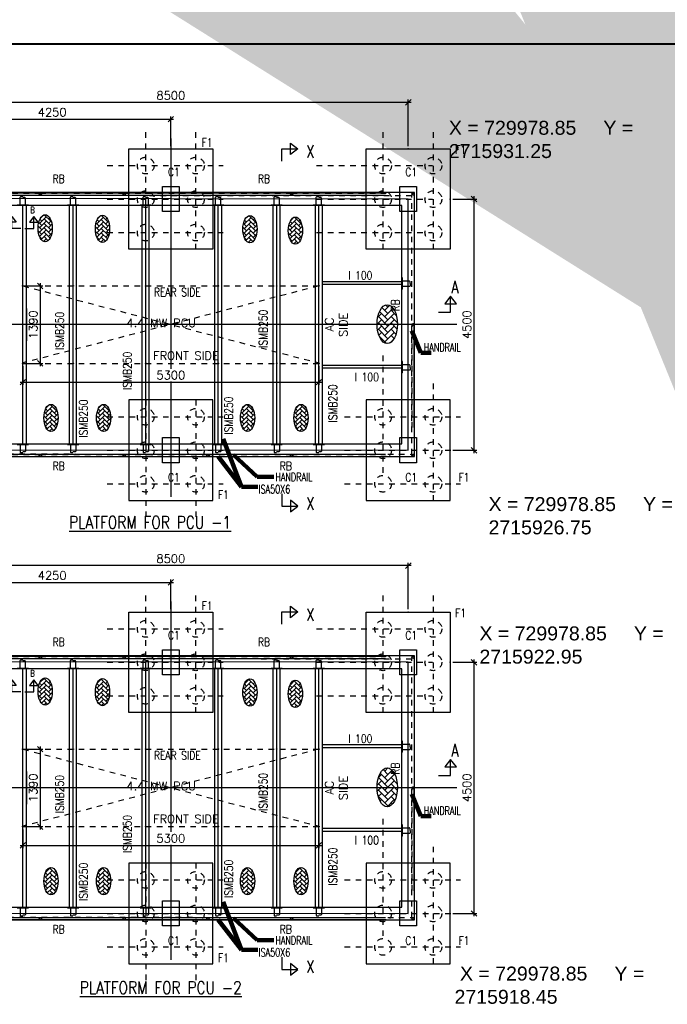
# Model space of a CAD drawing. Header units: inches. Extents: x 727810 to 1461440, y 2714588 to 5435005.
# Tile 207 of 233: x 729972 to 729983, y 2715917 to 2715934. Entities that reach past the tile are written whole.
import ezdxf

# ---------------------------------------------------------------- set-up
doc = ezdxf.new("R2010")
doc.units = ezdxf.units.IN
doc.header["$MEASUREMENT"] = 0
doc.linetypes.add('DIVIDEX2', pattern=[2.5, 1, -0.5, 0, -0.5, 0, -0.5])
doc.linetypes.add('HIDDEN', pattern=[0.375, 0.25, -0.125])
doc.layers.add('AM_5', color=3, linetype='Continuous', lineweight=15)
doc.layers.add('AM_8', color=1, linetype='Continuous', lineweight=15)
for name, color, linetype in [('DETAILS', 7, 'Continuous'), ('Inverter Room', 7, 'Continuous'), ('SCB', 7, 'Continuous')]:
    doc.layers.add(name, color=color, linetype=linetype)
doc.styles.add('RANJAN', font='romans.shx', dxfattribs={"width": 0.75})
doc.styles.add('ROMANS', font='ROMANS.shx', dxfattribs={"height": 10})
doc.styles.get("Standard").update_dxf_attribs({"font": 'arial.ttf'})
doc.dimstyles.new('DIM-', dxfattribs={"dimscale": 0, "dimtxt": 0.15, "dimasz": 0.15, "dimexe": 0, "dimexo": 0, "dimgap": 0.15, "dimtad": 1, "dimdec": 0, "dimlfac": 1000, "dimzin": 0, "dimdsep": 46, "dimtxsty": 'ROMANS', "dimblk": 'OBLIQUE', "dimcen": 0, "dimclrd": 6, "dimclre": 6, "dimclrt": 3, "dimadec": 0, "dimazin": 0, "dimtfac": 1, "dimtdec": 0, "dimtmove": 2, "dimatfit": 3, "dimfxl": 1, "dimtolj": 1, "dimtzin": 0, "dimarcsym": 2})
doc.dimstyles.new('ROMANS$0', dxfattribs={"dimscale": 100, "dimtxt": 100, "dimasz": 1, "dimexe": 0.5, "dimexo": 0.5, "dimgap": 0.5, "dimtad": 1, "dimdec": 0, "dimrnd": 5, "dimdsep": 46, "dimtxsty": 'ROMANS', "dimblk": 'OBLIQUE', "dimcen": 1, "dimdle": 0.5, "dimclrd": 6, "dimclre": 6, "dimclrt": 3, "dimadec": 0, "dimazin": 0, "dimtfac": 1, "dimtdec": 0, "dimtix": 1, "dimtmove": 0, "dimatfit": 3, "dimldrblk": 'OBLIQUE', "dimfxl": 1, "dimtolj": 1, "dimtzin": 0, "dimarcsym": 0})
doc.dimstyles.new('ROMANS$7', dxfattribs={"dimscale": 100, "dimtxt": 2.5, "dimasz": 2, "dimexe": 20, "dimexo": 20, "dimgap": 0.5, "dimtad": 1, "dimdec": 0, "dimrnd": 5, "dimzin": 0, "dimdsep": 46, "dimtxsty": 'ROMANS', "dimcen": 0.09, "dimdle": 20, "dimclrd": 256, "dimclre": 256, "dimclrt": 3, "dimadec": 0, "dimazin": 0, "dimtfac": 20, "dimtdec": 0, "dimtix": 1, "dimtmove": 2, "dimatfit": 3, "dimfxl": 1, "dimtolj": 1, "dimtzin": 0, "dimarcsym": 0})
pattern_1 = [(45, (89087.78671, 50533.36595), (-0.0883883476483, 0.0883883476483), [])]
pattern_2 = [(45, (89987.78671, 50533.36595), (-0.0883883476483, 0.0883883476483), [])]
pattern_3 = [(45, (91287.78671, 50533.36595), (-0.0883883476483, 0.0883883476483), [])]
pattern_4 = [(45, (92587.78671, 50533.36595), (-0.0883883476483, 0.0883883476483), [])]
pattern_5 = [(45, (93632.78671, 50533.36595), (-0.0883883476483, 0.0883883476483), [])]
pattern_6 = [(45, (94387.78671, 50533.36595), (-0.0883883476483, 0.0883883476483), [])]

# ---------------------------------------------------------------- blocks, each defined once
blk = doc.blocks.new('_Oblique')
at = {"color": 0, "linetype": 'ByBlock', "lineweight": -2}
blk.add_line((-0.5, -0.5), (0.5, 0.5), dxfattribs=at)
blk = doc.blocks.new('*D67')
at = {"layer": 'Inverter Room', "color": 6, "lineweight": -2, "ltscale": 0.5, "transparency": 16777216}
for p, q in [((2053662, -2318132), (2053662, -2317300)), ((2062162, -2318132), (2062162, -2317300)), ((2062212, -2317350), (2053612, -2317350))]:
    blk.add_line(p, q, dxfattribs=at)
at = {"layer": 'Inverter Room', "color": 0, "ltscale": 0.5, "transparency": 16777216}
for p in [(2053662, -2317350), (2053662, -2318182), (2062162, -2318182)]:
    blk.add_point(p, dxfattribs=at)
at = {"layer": 'Inverter Room', "color": 6, "lineweight": -2, "ltscale": 0.5, "transparency": 16777216, "xscale": 100, "yscale": 100, "zscale": 100, "rotation": 180}
blk.add_blockref('_Oblique', (2053662, -2317350), dxfattribs=at)
at = {"layer": 'Inverter Room', "color": 6, "lineweight": -2, "ltscale": 0.5, "transparency": 16777216, "xscale": 100, "yscale": 100, "zscale": 100}
blk.add_blockref('_Oblique', (2062162, -2317350), dxfattribs=at)
at = {"layer": 'Inverter Room', "color": 3, "ltscale": 0.5, "transparency": 16777216, "insert": (2057912, -2317225), "char_height": 150, "attachment_point": 5, "style": 'ROMANS'}
blk.add_mtext('\\A1;8500', dxfattribs=at)
blk = doc.blocks.new('*D68')
at = {"layer": 'Inverter Room', "color": 6, "lineweight": -2, "ltscale": 0.5, "transparency": 16777216}
for p, q in [((2062962, -2319082), (2063388, -2319082)), ((2063338, -2319032), (2063338, -2323632)), ((2062962, -2323582), (2063388, -2323582))]:
    blk.add_line(p, q, dxfattribs=at)
at = {"layer": 'Inverter Room', "color": 0, "ltscale": 0.5, "transparency": 16777216}
for p in [(2062912, -2319082), (2062912, -2323582), (2063338, -2323582)]:
    blk.add_point(p, dxfattribs=at)
at = {"layer": 'Inverter Room', "color": 6, "lineweight": -2, "ltscale": 0.5, "transparency": 16777216, "xscale": 100, "yscale": 100, "zscale": 100}
for p, rotation in [((2063338, -2319082), 90), ((2063338, -2323582), 270)]:
    blk.add_blockref('_Oblique', p, dxfattribs=dict(at, rotation=rotation))
at = {"layer": 'Inverter Room', "color": 3, "ltscale": 0.5, "transparency": 16777216, "insert": (2063213, -2321332), "char_height": 150, "attachment_point": 5, "rotation": 90, "style": 'ROMANS'}
blk.add_mtext('\\A1;4500', dxfattribs=at)
blk = doc.blocks.new('*D69')
at = {"layer": 'AM_5', "color": 6, "lineweight": -2, "transparency": 16777216}
for p, q in [((2053612, -2317650), (2057962, -2317650)), ((2053662, -2318132), (2053662, -2317600)), ((2057912, -2318132), (2057912, -2317600))]:
    blk.add_line(p, q, dxfattribs=at)
at = {"layer": 'Inverter Room', "color": 0, "transparency": 16777216}
for p in [(2057912, -2317650), (2053662, -2318182), (2057912, -2318182)]:
    blk.add_point(p, dxfattribs=at)
at = {"layer": 'AM_5', "color": 6, "lineweight": -2, "transparency": 16777216, "xscale": 100, "yscale": 100, "zscale": 100, "rotation": 180}
blk.add_blockref('_Oblique', (2053662, -2317650), dxfattribs=at)
at = {"layer": 'AM_5', "color": 6, "lineweight": -2, "transparency": 16777216, "xscale": 100, "yscale": 100, "zscale": 100}
blk.add_blockref('_Oblique', (2057912, -2317650), dxfattribs=at)
at = {"layer": 'AM_5', "color": 3, "transparency": 16777216, "insert": (2055787, -2317525), "char_height": 150, "attachment_point": 5, "style": 'ROMANS', "bg_fill": 3, "box_fill_scale": 1.25, "bg_fill_color": 256, "bg_fill_true_color": 13158600, "bg_fill_transparency": 0}
blk.add_mtext('\\A1;4250', dxfattribs=at)
blk = doc.blocks.new('*D70')
at = {"layer": 'AM_5', "color": 6, "lineweight": -2, "transparency": 16777216}
for p, q in [((2055312, -2320638), (2055622, -2320638)), ((2055572, -2320588), (2055572, -2322076)), ((2055312, -2322026), (2055622, -2322026))]:
    blk.add_line(p, q, dxfattribs=at)
at = {"layer": 'Inverter Room', "color": 0, "transparency": 16777216}
for p in [(2055262, -2320638), (2055262, -2322026), (2055572, -2322026)]:
    blk.add_point(p, dxfattribs=at)
at = {"layer": 'AM_5', "color": 6, "lineweight": -2, "transparency": 16777216, "xscale": 100, "yscale": 100, "zscale": 100}
for p, rotation in [((2055572, -2320638), 90), ((2055572, -2322026), 270)]:
    blk.add_blockref('_Oblique', p, dxfattribs=dict(at, rotation=rotation))
at = {"layer": 'AM_5', "color": 3, "transparency": 16777216, "insert": (2055447, -2321332), "char_height": 150, "attachment_point": 5, "rotation": 90, "style": 'ROMANS', "bg_fill": 3, "box_fill_scale": 1.25, "bg_fill_color": 256, "bg_fill_true_color": 13158600, "bg_fill_transparency": 0}
blk.add_mtext('\\A1;1390', dxfattribs=at)
blk = doc.blocks.new('*D71')
at = {"layer": 'DETAILS', "color": 6, "lineweight": -2, "ltscale": 0.5, "transparency": 16777216}
for p, q in [((2055262, -2322076), (2055262, -2322412)), ((2060562, -2322076), (2060562, -2322412)), ((2055212, -2322362), (2060612, -2322362))]:
    blk.add_line(p, q, dxfattribs=at)
at = {"layer": 'Inverter Room', "color": 0, "ltscale": 0.5, "transparency": 16777216}
for p in [(2055262, -2322026), (2060562, -2322026), (2060562, -2322362)]:
    blk.add_point(p, dxfattribs=at)
at = {"layer": 'DETAILS', "color": 6, "lineweight": -2, "ltscale": 0.5, "transparency": 16777216, "xscale": 100, "yscale": 100, "zscale": 100, "rotation": 180}
blk.add_blockref('_Oblique', (2055262, -2322362), dxfattribs=at)
at = {"layer": 'DETAILS', "color": 6, "lineweight": -2, "ltscale": 0.5, "transparency": 16777216, "xscale": 100, "yscale": 100, "zscale": 100}
blk.add_blockref('_Oblique', (2060562, -2322362), dxfattribs=at)
at = {"layer": 'DETAILS', "color": 3, "ltscale": 0.5, "transparency": 16777216, "insert": (2057912, -2322237), "char_height": 150, "attachment_point": 5, "style": 'ROMANS', "bg_fill": 3, "box_fill_scale": 1.25, "bg_fill_color": 256, "bg_fill_true_color": 13158600, "bg_fill_transparency": 0}
blk.add_mtext('\\A1;5300', dxfattribs=at)
blk = doc.blocks.new('dshshh')
at = {"layer": 'AM_8', "ltscale": 0.5}
h = blk.add_hatch(dxfattribs=at)
h.set_pattern_fill('AR-HBONE', color=256, scale=14, style=0)
h.set_pattern_definition([(45, (673607.74, -665542.415), (6e-15, 79.1959595), [168, -56]), (135, (673647.337, -665502.817), (6e-15, 79.1959595), [168, -56])])
edge = h.paths.add_edge_path()
edge.add_ellipse((2055661.9, -2319605.1), major_axis=(0, 244), ratio=0.5219783, start_angle=191.45916, end_angle=459.29111)
edge.add_ellipse((2055661.9, -2319605.1), major_axis=(0, 244), ratio=0.5219783, start_angle=99.29111, end_angle=191.45916)
h = blk.add_hatch(dxfattribs=at)
h.set_pattern_fill('AR-HBONE', color=256, scale=14, style=0)
h.set_pattern_definition([(45, (674633.055, -665552.46), (6e-15, 79.1959595), [168, -56]), (135, (674672.653, -665512.864), (6e-15, 79.1959595), [168, -56])])
edge = h.paths.add_edge_path()
edge.add_ellipse((2056687.3, -2319615.1), major_axis=(0, 244), ratio=0.5219783, start_angle=191.45916, end_angle=459.29111)
edge.add_ellipse((2056687.3, -2319615.1), major_axis=(0, 244), ratio=0.5219783, start_angle=99.29111, end_angle=191.45916)
h = blk.add_hatch(dxfattribs=at)
h.set_pattern_fill('AR-HBONE', color=256, scale=14, style=0)
h.set_pattern_definition([(45, (677273.22, -665559.426), (6e-15, 79.1959595), [168, -56]), (135, (677312.816, -665519.83), (6e-15, 79.1959595), [168, -56])])
edge = h.paths.add_edge_path()
edge.add_ellipse((2059327.4, -2319622.1), major_axis=(0, 244), ratio=0.5219783, start_angle=191.45916, end_angle=459.29111)
edge.add_ellipse((2059327.4, -2319622.1), major_axis=(0, 244), ratio=0.5219783, start_angle=99.29111, end_angle=191.45916)
h = blk.add_hatch(dxfattribs=at)
h.set_pattern_fill('AR-HBONE', color=256, scale=14, style=0)
h.set_pattern_definition([(45, (678087.52, -665584.47), (6e-15, 79.1959595), [168, -56]), (135, (678127.12, -665544.87), (6e-15, 79.1959595), [168, -56])])
edge = h.paths.add_edge_path()
edge.add_ellipse((2060141.7, -2319647.1), major_axis=(0, 244), ratio=0.5219783, start_angle=191.45916, end_angle=459.29111)
edge.add_ellipse((2060141.7, -2319647.1), major_axis=(0, 244), ratio=0.5219783, start_angle=99.29111, end_angle=191.45916)
h = blk.add_hatch(dxfattribs=at)
h.set_pattern_fill('ANSI31', color=256, style=0)
h.set_pattern_definition(pattern_1)
edge = h.paths.add_edge_path()
edge.add_arc((2055261.7, -2320640.3), 7.16, 11.12183, 168.87817, ccw=False)
edge.add_arc((2055261.7, -2320637.5), 7.16, 348.87817, 551.12183)
h = blk.add_hatch(dxfattribs=at)
h.set_pattern_fill('ANSI31', color=256, style=0)
h.set_pattern_definition(pattern_2)
edge = h.paths.add_edge_path()
edge.add_arc((2056161.7, -2320640.3), 7.16, 11.12183, 168.87817, ccw=False)
edge.add_arc((2056161.7, -2320637.5), 7.16, 348.87817, 551.12183)
h = blk.add_hatch(dxfattribs=at)
h.set_pattern_fill('ANSI31', color=256, style=0)
h.set_pattern_definition(pattern_3)
edge = h.paths.add_edge_path()
edge.add_arc((2057461.7, -2320640.3), 7.16, 11.12183, 168.87817, ccw=False)
edge.add_arc((2057461.7, -2320637.5), 7.16, 348.87817, 551.12183)
h = blk.add_hatch(dxfattribs=at)
h.set_pattern_fill('ANSI31', color=256, style=0)
h.set_pattern_definition(pattern_4)
edge = h.paths.add_edge_path()
edge.add_arc((2058761.7, -2320640.3), 7.16, 11.12183, 168.87817, ccw=False)
edge.add_arc((2058761.7, -2320637.5), 7.16, 348.87817, 551.12183)
h = blk.add_hatch(dxfattribs=at)
h.set_pattern_fill('ANSI31', color=256, style=0)
h.set_pattern_definition(pattern_5)
edge = h.paths.add_edge_path()
edge.add_arc((2059806.7, -2320640.3), 7.16, 11.12183, 168.87817, ccw=False)
edge.add_arc((2059806.7, -2320637.5), 7.16, 348.87817, 551.12183)
h = blk.add_hatch(dxfattribs=at)
h.set_pattern_fill('ANSI31', color=256, style=0)
h.set_pattern_definition(pattern_6)
edge = h.paths.add_edge_path()
edge.add_arc((2060561.7, -2320640.3), 7.16, 11.12183, 168.87817, ccw=False)
edge.add_arc((2060561.7, -2320637.5), 7.16, 348.87817, 551.12183)
h = blk.add_hatch(dxfattribs=at)
h.set_pattern_fill('ANSI31', color=256, style=0)
h.set_pattern_definition(pattern_1)
edge = h.paths.add_edge_path()
edge.add_arc((2060561.7, -2320640.3), 7.16, 371.12183, 528.87817)
edge.add_arc((2060561.7, -2320637.5), 7.16, -11.12183, 191.12183, ccw=False)
h = blk.add_hatch(dxfattribs=at)
h.set_pattern_fill('AR-HBONE', color=256, scale=20, style=0)
h.set_pattern_definition([(45, (87423.51, 41624.37), (9e-15, 113.137085), [240, -80]), (135, (87480.08, 41680.94), (9e-15, 113.137085), [240, -80])])
edge = h.paths.add_edge_path()
edge.add_ellipse((2061786.7, -2321322.3), major_axis=(0, 348.6), ratio=0.5219783, start_angle=191.45916, end_angle=459.29111)
edge.add_ellipse((2061786.7, -2321322.3), major_axis=(0, 348.6), ratio=0.5219783, start_angle=99.29111, end_angle=191.45916)
h = blk.add_hatch(dxfattribs=at)
h.set_pattern_fill('ANSI31', color=256, style=0)
h.set_pattern_definition(pattern_1)
edge = h.paths.add_edge_path()
edge.add_arc((2055261.7, -2322022.7), 7.16, 191.12183, 348.87817)
edge.add_arc((2055261.7, -2322025.5), 7.16, -191.12183, 11.12183, ccw=False)
h = blk.add_hatch(dxfattribs=at)
h.set_pattern_fill('ANSI31', color=256, style=0)
h.set_pattern_definition(pattern_2)
edge = h.paths.add_edge_path()
edge.add_arc((2056161.7, -2322022.7), 7.16, 191.12183, 348.87817)
edge.add_arc((2056161.7, -2322025.5), 7.16, -191.12183, 11.12183, ccw=False)
h = blk.add_hatch(dxfattribs=at)
h.set_pattern_fill('ANSI31', color=256, style=0)
h.set_pattern_definition(pattern_3)
edge = h.paths.add_edge_path()
edge.add_arc((2057461.7, -2322022.7), 7.16, 191.12183, 348.87817)
edge.add_arc((2057461.7, -2322025.5), 7.16, -191.12183, 11.12183, ccw=False)
h = blk.add_hatch(dxfattribs=at)
h.set_pattern_fill('ANSI31', color=256, style=0)
h.set_pattern_definition(pattern_4)
edge = h.paths.add_edge_path()
edge.add_arc((2058761.7, -2322022.7), 7.16, 191.12183, 348.87817)
edge.add_arc((2058761.7, -2322025.5), 7.16, -191.12183, 11.12183, ccw=False)
h = blk.add_hatch(dxfattribs=at)
h.set_pattern_fill('ANSI31', color=256, style=0)
h.set_pattern_definition(pattern_5)
edge = h.paths.add_edge_path()
edge.add_arc((2059806.7, -2322022.7), 7.16, 191.12183, 348.87817)
edge.add_arc((2059806.7, -2322025.5), 7.16, -191.12183, 11.12183, ccw=False)
h = blk.add_hatch(dxfattribs=at)
h.set_pattern_fill('ANSI31', color=256, style=0)
h.set_pattern_definition(pattern_6)
edge = h.paths.add_edge_path()
edge.add_arc((2060561.7, -2322022.7), 7.16, 191.12183, 348.87817)
edge.add_arc((2060561.7, -2322025.5), 7.16, -191.12183, 11.12183, ccw=False)
h = blk.add_hatch(dxfattribs=at)
h.set_pattern_fill('AR-HBONE', color=256, scale=14, style=0)
h.set_pattern_definition([(45, (673711.17, -668940.72), (6e-15, 79.1959595), [168, -56]), (135, (673750.766, -668901.125), (6e-15, 79.1959595), [168, -56])])
edge = h.paths.add_edge_path()
edge.add_ellipse((2055765.4, -2323003.4), major_axis=(0, 244), ratio=0.5219783, start_angle=191.45916, end_angle=459.29111)
edge.add_ellipse((2055765.4, -2323003.4), major_axis=(0, 244), ratio=0.5219783, start_angle=99.29111, end_angle=191.45916)
h = blk.add_hatch(dxfattribs=at)
h.set_pattern_fill('AR-HBONE', color=256, scale=14, style=0)
h.set_pattern_definition([(45, (674653.87, -668940.72), (6e-15, 79.1959595), [168, -56]), (135, (674693.47, -668901.125), (6e-15, 79.1959595), [168, -56])])
edge = h.paths.add_edge_path()
edge.add_ellipse((2056708.1, -2323003.4), major_axis=(0, 244), ratio=0.5219783, start_angle=191.45916, end_angle=459.29111)
edge.add_ellipse((2056708.1, -2323003.4), major_axis=(0, 244), ratio=0.5219783, start_angle=99.29111, end_angle=191.45916)
h = blk.add_hatch(dxfattribs=at)
h.set_pattern_fill('AR-HBONE', color=256, scale=14, style=0)
h.set_pattern_definition([(45, (677231.1, -668940.72), (6e-15, 79.1959595), [168, -56]), (135, (677270.696, -668901.125), (6e-15, 79.1959595), [168, -56])])
edge = h.paths.add_edge_path()
edge.add_ellipse((2059285.3, -2323003.4), major_axis=(0, 244), ratio=0.5219783, start_angle=191.45916, end_angle=459.29111)
edge.add_ellipse((2059285.3, -2323003.4), major_axis=(0, 244), ratio=0.5219783, start_angle=99.29111, end_angle=191.45916)
h = blk.add_hatch(dxfattribs=at)
h.set_pattern_fill('AR-HBONE', color=256, scale=14, style=0)
h.set_pattern_definition([(45, (678188.45, -668940.72), (6e-15, 79.1959595), [168, -56]), (135, (678228.05, -668901.125), (6e-15, 79.1959595), [168, -56])])
edge = h.paths.add_edge_path()
edge.add_ellipse((2060242.7, -2323003.4), major_axis=(0, 244), ratio=0.5219783, start_angle=191.45916, end_angle=459.29111)
edge.add_ellipse((2060242.7, -2323003.4), major_axis=(0, 244), ratio=0.5219783, start_angle=99.29111, end_angle=191.45916)
at = {"layer": 'DETAILS', "linetype": 'DIVIDEX2', "ltscale": 0.5}
for p, q in [((2057461.7, -2319985.4), (2057461.7, -2317883.4)), ((2058361.7, -2319985.4), (2058361.7, -2317883.4)), ((2061711.7, -2319985.4), (2061711.7, -2317883.4)), ((2062611.7, -2319985.4), (2062611.7, -2317883.4)), ((2056772.3, -2318481.5), (2058848.3, -2318481.5)), ((2060522.3, -2318481.5), (2062598.3, -2318481.5)), ((2056772.3, -2319081.5), (2058848.3, -2319081.5)), ((2060522.3, -2319081.5), (2062598.3, -2319081.5)), ((2056772.3, -2319681.5), (2058848.3, -2319681.5)), ((2060522.3, -2319681.5), (2062598.3, -2319681.5)), ((2061711.7, -2323985.4), (2061711.7, -2321883.4)), ((2062611.7, -2324485.4), (2062611.7, -2322383.4)), ((2057461.7, -2322677.6), (2057461.7, -2324779.6)), ((2058361.7, -2322677.6), (2058361.7, -2324779.6)), ((2056772.3, -2322981.5), (2058848.3, -2322981.5)), ((2061022.3, -2322981.5), (2063098.3, -2322981.5)), ((2056772.3, -2323581.5), (2058848.3, -2323581.5)), ((2061022.3, -2323581.5), (2063098.3, -2323581.5)), ((2056772.3, -2324181.5), (2058848.3, -2324181.5)), ((2061022.3, -2324181.5), (2063098.3, -2324181.5))]:
    blk.add_line(p, q, dxfattribs=at)
at = {"layer": 'DETAILS', "ltscale": 0.5}
for p, q in [((2054075.3, -2318971.1), (2055575.3, -2318971.1)), ((2054075.3, -2319011.1), (2055575.3, -2319011.1)), ((2055575.3, -2318971.1), (2057075.3, -2318971.1)), ((2055575.3, -2319011.1), (2057075.3, -2319011.1)), ((2057075.3, -2318971.1), (2058575.3, -2318971.1)), ((2057075.3, -2319011.1), (2058575.3, -2319011.1)), ((2058575.3, -2318971.1), (2060075.3, -2318971.1)), ((2058575.3, -2319011.1), (2060075.3, -2319011.1)), ((2060075.3, -2318971.1), (2061763.3, -2318971.1)), ((2060075.3, -2319011.1), (2061749.1, -2319011.1)), ((2062046.7, -2320494.4), (2062046.7, -2320694.4)), ((2062268.2, -2323171.9), (2062268.2, -2321331.5)), ((2062046.7, -2321994.4), (2062046.7, -2322194.4)), ((2054075.3, -2323651.9), (2055575.3, -2323651.9)), ((2055575.3, -2323651.9), (2057075.3, -2323651.9)), ((2057075.3, -2323651.9), (2058575.3, -2323651.9)), ((2058575.3, -2323651.9), (2060075.3, -2323651.9)), ((2060075.3, -2323651.9), (2061749.1, -2323651.9)), ((2054075.3, -2323691.9), (2055575.3, -2323691.9)), ((2055575.3, -2323691.9), (2057075.3, -2323691.9)), ((2057075.3, -2323691.9), (2058575.3, -2323691.9)), ((2058575.3, -2323691.9), (2060075.3, -2323691.9)), ((2060075.3, -2323691.9), (2061763.3, -2323691.9))]:
    blk.add_line(p, q, dxfattribs=at)
for centre, radius in [((2055575.3, -2318991.1), 20), ((2057075.3, -2318991.1), 20), ((2060075.3, -2318991.1), 20), ((2062248.2, -2318991.1), 20), ((2062249.1, -2318991.1), 20), ((2055261.7, -2320637.5), 7.16), ((2056161.7, -2320637.5), 7.16), ((2057461.7, -2320637.5), 7.16), ((2058761.7, -2320637.5), 7.16), ((2059806.7, -2320637.5), 7.16), ((2060561.7, -2320637.5), 7.16), ((2060561.7, -2320637.5), 7.16), ((2062248.2, -2321331.5), 20), ((2055261.7, -2322025.5), 7.16), ((2056161.7, -2322025.5), 7.16), ((2057461.7, -2322025.5), 7.16), ((2058761.7, -2322025.5), 7.16), ((2059806.7, -2322025.5), 7.16), ((2060561.7, -2322025.5), 7.16), ((2055575.3, -2323671.9), 20), ((2057075.3, -2323671.9), 20), ((2058575.3, -2323671.9), 20), ((2060075.3, -2323671.9), 20), ((2062249.1, -2323671.9), 20)]:
    blk.add_circle(centre, radius, dxfattribs=at)
for centre, start, end in [((2055261.7, -2320640.3), 11.12183, 168.87817), ((2056161.7, -2320640.3), 11.12183, 168.87817), ((2057461.7, -2320640.3), 11.12183, 168.87817), ((2058761.7, -2320640.3), 11.12183, 168.87817), ((2059806.7, -2320640.3), 11.12183, 168.87817), ((2060561.7, -2320640.3), 11.12183, 168.87817), ((2060561.7, -2320640.3), 11.12183, 168.87817), ((2055261.7, -2322022.7), 191.12183, 348.87817), ((2056161.7, -2322022.7), 191.12183, 348.87817), ((2057461.7, -2322022.7), 191.12183, 348.87817), ((2058761.7, -2322022.7), 191.12183, 348.87817), ((2059806.7, -2322022.7), 191.12183, 348.87817), ((2060561.7, -2322022.7), 191.12183, 348.87817)]:
    blk.add_arc(centre, 7.16, start, end, dxfattribs=at)
for centre, major_axis in [((2055661.9, -2319605.1), (0, 244)), ((2056687.3, -2319615.1), (0, 244)), ((2059327.4, -2319622.1), (0, 244)), ((2060141.7, -2319647.1), (0, 244)), ((2061786.7, -2321322.3), (0, 348.6)), ((2055765.4, -2323003.4), (0, 244)), ((2056708.1, -2323003.4), (0, 244)), ((2059285.3, -2323003.4), (0, 244)), ((2060242.7, -2323003.4), (0, 244))]:
    blk.add_ellipse(centre, major_axis=major_axis, ratio=0.5219783, dxfattribs=at)
at = {"layer": 'Inverter Room', "color": 8, "linetype": 'HIDDEN', "ltscale": 2}
for p, q in [((2054073.6, -2318973.2), (2055576.9, -2318973.2)), ((2054075.3, -2319009.1), (2055575.3, -2319009.1)), ((2055573.6, -2318973.2), (2057076.9, -2318973.2)), ((2055575.3, -2319009.1), (2057075.3, -2319009.1)), ((2057073.6, -2318973.2), (2058576.9, -2318973.2)), ((2057075.3, -2319009.1), (2058575.3, -2319009.1)), ((2058573.6, -2318973.2), (2060076.9, -2318973.2)), ((2058575.3, -2319009.1), (2060075.3, -2319009.1)), ((2060073.6, -2318973.2), (2061765.5, -2318973.2)), ((2060075.3, -2319009.1), (2061757.8, -2319009.1)), ((2060554.7, -2320638.9), (2055259.9, -2322018.6)), ((2055261.7, -2320637.5), (2060561.7, -2320637.5)), ((2055268.8, -2320638.9), (2060563.5, -2322018.6)), ((2062230.2, -2323171.9), (2062230.2, -2321340.2)), ((2062266.1, -2323173.6), (2062266.1, -2321340.4)), ((2055261.7, -2322025.5), (2060561.7, -2322025.5)), ((2054075.3, -2323653.9), (2055575.3, -2323653.9)), ((2055575.3, -2323653.9), (2057075.3, -2323653.9)), ((2057075.3, -2323653.9), (2058575.3, -2323653.9)), ((2058575.3, -2323653.9), (2060075.3, -2323653.9)), ((2060075.3, -2323653.9), (2061757.8, -2323653.9)), ((2054073.6, -2323689.8), (2055576.9, -2323689.8)), ((2055573.6, -2323689.8), (2057076.9, -2323689.8)), ((2057073.6, -2323689.8), (2058576.9, -2323689.8)), ((2058573.6, -2323689.8), (2060076.9, -2323689.8)), ((2060073.6, -2323689.8), (2061765.5, -2323689.8))]:
    blk.add_line(p, q, dxfattribs=at)
at = {"layer": 'Inverter Room', "color": 2}
for p, q in [((2055214, -2319181.5), (2055214, -2319049.5)), ((2055225.3, -2319038.2), (2055259.1, -2319038.2)), ((2055298.2, -2319053.3), (2055259.6, -2319053.3)), ((2055309.5, -2319181.5), (2055309.5, -2319064.5)), ((2056114, -2319181.5), (2056114, -2319049.5)), ((2056125.3, -2319038.2), (2056159.1, -2319038.2)), ((2056198.2, -2319053.3), (2056159.6, -2319053.3)), ((2056209.5, -2319181.5), (2056209.5, -2319064.5)), ((2057414, -2319181.5), (2057414, -2319049.5)), ((2057425.3, -2319038.2), (2057459.1, -2319038.2)), ((2057498.2, -2319053.3), (2057459.6, -2319053.3)), ((2057509.5, -2319181.5), (2057509.5, -2319064.5)), ((2058714, -2319181.5), (2058714, -2319049.5)), ((2058725.3, -2319038.2), (2058759.1, -2319038.2)), ((2058798.2, -2319053.3), (2058759.6, -2319053.3)), ((2058809.5, -2319181.5), (2058809.5, -2319064.5)), ((2059759, -2319181.5), (2059759, -2319049.5)), ((2059770.3, -2319038.2), (2059804.1, -2319038.2)), ((2059843.2, -2319053.3), (2059804.6, -2319053.3)), ((2059854.5, -2319181.5), (2059854.5, -2319064.5)), ((2060514, -2319181.5), (2060514, -2319049.5)), ((2060525.3, -2319038.2), (2060559.1, -2319038.2)), ((2060598.2, -2319053.3), (2060559.6, -2319053.3)), ((2060609.5, -2319181.5), (2060609.5, -2319064.5)), ((2055217, -2319184.5), (2055306.5, -2319184.5)), ((2056117, -2319184.5), (2056206.5, -2319184.5)), ((2057417, -2319184.5), (2057506.5, -2319184.5)), ((2058717, -2319184.5), (2058806.5, -2319184.5)), ((2059762, -2319184.5), (2059851.5, -2319184.5)), ((2060517, -2319184.5), (2060606.5, -2319184.5)), ((2062058.7, -2320639.1), (2062058.7, -2320549.7)), ((2062061.7, -2320546.7), (2062178.7, -2320546.7)), ((2062061.7, -2320642.1), (2062193.8, -2320642.1)), ((2062190, -2320557.9), (2062190, -2320596.5)), ((2062205, -2320630.9), (2062205, -2320597)), ((2062058.7, -2322139.1), (2062058.7, -2322049.7)), ((2062061.7, -2322046.7), (2062178.7, -2322046.7)), ((2062190, -2322057.9), (2062190, -2322096.5)), ((2062061.7, -2322142.1), (2062193.8, -2322142.1)), ((2062205, -2322130.9), (2062205, -2322097)), ((2055214, -2323481.5), (2055214, -2323613.5)), ((2055217, -2323478.5), (2055306.5, -2323478.5)), ((2055309.5, -2323481.5), (2055309.5, -2323598.5)), ((2056114, -2323481.5), (2056114, -2323613.5)), ((2056117, -2323478.5), (2056206.5, -2323478.5)), ((2056209.5, -2323481.5), (2056209.5, -2323598.5)), ((2057414, -2323481.5), (2057414, -2323613.5)), ((2057417, -2323478.5), (2057506.5, -2323478.5)), ((2057509.5, -2323481.5), (2057509.5, -2323598.5)), ((2058714, -2323481.5), (2058714, -2323613.5)), ((2058717, -2323478.5), (2058806.5, -2323478.5)), ((2058809.5, -2323481.5), (2058809.5, -2323598.5)), ((2059759, -2323481.5), (2059759, -2323613.5)), ((2059762, -2323478.5), (2059851.5, -2323478.5)), ((2059854.5, -2323481.5), (2059854.5, -2323598.5)), ((2060514, -2323481.5), (2060514, -2323613.5)), ((2060517, -2323478.5), (2060606.5, -2323478.5)), ((2060609.5, -2323481.5), (2060609.5, -2323598.5)), ((2055225.3, -2323624.8), (2055259.1, -2323624.8)), ((2055298.2, -2323609.8), (2055259.6, -2323609.8)), ((2056125.3, -2323624.8), (2056159.1, -2323624.8)), ((2056198.2, -2323609.8), (2056159.6, -2323609.8)), ((2057425.3, -2323624.8), (2057459.1, -2323624.8)), ((2057498.2, -2323609.8), (2057459.6, -2323609.8)), ((2058725.3, -2323624.8), (2058759.1, -2323624.8)), ((2058798.2, -2323609.8), (2058759.6, -2323609.8)), ((2059770.3, -2323624.8), (2059804.1, -2323624.8)), ((2059843.2, -2323609.8), (2059804.6, -2323609.8)), ((2060525.3, -2323624.8), (2060559.1, -2323624.8)), ((2060598.2, -2323609.8), (2060559.6, -2323609.8))]:
    blk.add_line(p, q, dxfattribs=at)
at = {"layer": 'Inverter Room', "ltscale": 2}
for p, q in [((2055261.7, -2323466.5), (2055261.7, -2319196.5)), ((2056161.7, -2323466.5), (2056161.7, -2319196.5)), ((2058761.7, -2323081.5), (2058761.7, -2319196.5)), ((2059806.7, -2323466.5), (2059806.7, -2319196.5)), ((2060561.7, -2323466.5), (2060561.7, -2319196.5)), ((2057461.7, -2323131.5), (2057461.7, -2319531.5))]:
    blk.add_line(p, q, dxfattribs=at)
at = {"layer": 'Inverter Room', "color": 4, "ltscale": 0.5}
for p, q in [((2055361.7, -2319184.5), (2055361.7, -2319196.5)), ((2056061.7, -2319184.5), (2056061.7, -2319196.5)), ((2056261.7, -2319184.5), (2056261.7, -2319196.5)), ((2057361.7, -2319184.5), (2057361.7, -2319196.5)), ((2057561.7, -2319184.5), (2057561.7, -2319196.5)), ((2058661.7, -2319184.5), (2058661.7, -2319196.5)), ((2058861.7, -2319184.5), (2058861.7, -2319196.5)), ((2059706.7, -2319184.5), (2059706.7, -2319196.5)), ((2059906.7, -2319184.5), (2059906.7, -2319196.5)), ((2060461.7, -2319184.5), (2060461.7, -2319196.5)), ((2060661.7, -2319184.5), (2060661.7, -2319196.5)), ((2062058.7, -2320494.4), (2062046.7, -2320494.4)), ((2060632.2, -2320556.5), (2062046.2, -2320556.5)), ((2060632.2, -2320606.5), (2062046.2, -2320606.5)), ((2062058.7, -2320694.4), (2062046.7, -2320694.4)), ((2062058.7, -2321994.4), (2062046.7, -2321994.4)), ((2062058.7, -2322194.4), (2062046.7, -2322194.4)), ((2055361.7, -2323478.5), (2055361.7, -2323466.5)), ((2056061.7, -2323478.5), (2056061.7, -2323466.5)), ((2056261.7, -2323478.5), (2056261.7, -2323466.5)), ((2057361.7, -2323478.5), (2057361.7, -2323466.5)), ((2057561.7, -2323478.5), (2057561.7, -2323466.5)), ((2058661.7, -2323478.5), (2058661.7, -2323466.5)), ((2058861.7, -2323478.5), (2058861.7, -2323466.5)), ((2059706.7, -2323478.5), (2059706.7, -2323466.5)), ((2059906.7, -2323478.5), (2059906.7, -2323466.5)), ((2060461.7, -2323478.5), (2060461.7, -2323466.5)), ((2060661.7, -2323478.5), (2060661.7, -2323466.5))]:
    blk.add_line(p, q, dxfattribs=at)
for points in [[(2058661.7, -2319981.5), (2057161.7, -2319981.5), (2057161.7, -2318181.5), (2058661.7, -2318181.5)], [(2062911.7, -2319981.5), (2061411.7, -2319981.5), (2061411.7, -2318181.5), (2062911.7, -2318181.5)], [(2053546.7, -2323696.5), (2062276.7, -2323696.5), (2062276.7, -2318966.5), (2053546.7, -2318966.5)], [(2053776.7, -2323466.5), (2062046.7, -2323466.5), (2062046.7, -2319196.5), (2053776.7, -2319196.5)], [(2058661.7, -2322681.5), (2057161.7, -2322681.5), (2057161.7, -2324481.5), (2058661.7, -2324481.5)], [(2062911.7, -2322681.5), (2061411.7, -2322681.5), (2061411.7, -2324481.5), (2062911.7, -2324481.5)]]:
    blk.add_lwpolyline(points, close=True, dxfattribs=at)
at = {"layer": 'Inverter Room', "color": 4, "linetype": 'Continuous'}
for points in [[(2059901.4, -2318399.9), (2059901.4, -2318179.8), (2060186.8, -2318179.8), (2060053, -2318285.4), (2060053, -2318077.6), (2060186.8, -2318179.8)], [(2055228.5, -2319609.7), (2055063.4, -2319609.7), (2055063.4, -2319395.7), (2055142.6, -2319496), (2054986.8, -2319496), (2055063.4, -2319395.7)], [(2055295, -2319609.7), (2055460, -2319609.7), (2055460, -2319395.7), (2055380.9, -2319496), (2055536.7, -2319496), (2055460, -2319395.7)], [(2062701.9, -2321107.4), (2062921.9, -2321107.4), (2062921.9, -2320822.1), (2062816.3, -2320955.9), (2063024.1, -2320955.9), (2062921.9, -2320822.1)], [(2059901.4, -2324364.5), (2059901.4, -2324584.5), (2060186.8, -2324584.5), (2060053, -2324478.9), (2060053, -2324686.7), (2060186.8, -2324584.5)]]:
    blk.add_lwpolyline(points, dxfattribs=at)
at = {"layer": 'Inverter Room', "ltscale": 3}
for points in [[(2058061.7, -2319306.5), (2057761.7, -2319306.5), (2057761.7, -2318856.5), (2058061.7, -2318856.5)], [(2062311.7, -2319306.5), (2062011.7, -2319306.5), (2062011.7, -2318856.5), (2062311.7, -2318856.5)], [(2058061.7, -2323806.5), (2057761.7, -2323806.5), (2057761.7, -2323356.5), (2058061.7, -2323356.5)], [(2062311.7, -2323806.5), (2062011.7, -2323806.5), (2062011.7, -2323356.5), (2062311.7, -2323356.5)]]:
    blk.add_lwpolyline(points, close=True, dxfattribs=at)
at = {"layer": 'Inverter Room', "color": 8, "linetype": 'HIDDEN', "ltscale": 2}
blk.add_lwpolyline([(2053596.7, -2323646.5), (2062226.7, -2323655.2), (2062226.7, -2319025.2), (2053596.7, -2319016.5)], close=True, dxfattribs=at)
at = {"layer": 'Inverter Room', "ltscale": 2}
blk.add_lwpolyline([(2053661.8, -2323573.8), (2062161.7, -2323581.5), (2062161.7, -2319081.5), (2053661.8, -2319073.8)], close=True, dxfattribs=at)
at = {"layer": 'Inverter Room', "color": 4, "ltscale": 0.5}
for points in [[(2055161.7, -2319184.5), (2055361.7, -2319184.5)], [(2056061.7, -2319184.5), (2056261.7, -2319184.5)], [(2057361.7, -2319184.5), (2057561.7, -2319184.5)], [(2058661.7, -2319184.5), (2058861.7, -2319184.5)], [(2059706.7, -2319184.5), (2059906.7, -2319184.5)], [(2060461.7, -2319184.5), (2060661.7, -2319184.5)], [(2062058.7, -2320694.4), (2062058.7, -2320494.4)], [(2062058.7, -2322194.4), (2062058.7, -2321994.4)], [(2055161.7, -2323478.5), (2055361.7, -2323478.5)], [(2056061.7, -2323478.5), (2056261.7, -2323478.5)], [(2057361.7, -2323478.5), (2057561.7, -2323478.5)], [(2058661.7, -2323478.5), (2058861.7, -2323478.5)], [(2059706.7, -2323478.5), (2059906.7, -2323478.5)], [(2060461.7, -2323478.5), (2060661.7, -2323478.5)]]:
    blk.add_lwpolyline(points, dxfattribs=at)
at = {"layer": 'Inverter Room', "color": 8, "linetype": 'HIDDEN', "ltscale": 2}
for centre, radius in [((2057461.7, -2318481.5), 150), ((2058361.7, -2318481.5), 150), ((2061711.7, -2318481.5), 150), ((2062611.7, -2318481.5), 150), ((2055575.3, -2318991.1), 18), ((2057075.3, -2318991.1), 18), ((2057461.7, -2319081.5), 150), ((2058361.7, -2319081.5), 150), ((2060075.3, -2318991.1), 18), ((2061711.7, -2319081.5), 150), ((2062248.2, -2318991.1), 18), ((2062249.1, -2318991.1), 18), ((2062611.7, -2319081.5), 150), ((2057461.7, -2319681.5), 150), ((2058361.7, -2319681.5), 150), ((2061711.7, -2319681.5), 150), ((2062611.7, -2319681.5), 150), ((2062248.2, -2321331.5), 18), ((2057461.7, -2322981.5), 150), ((2058361.7, -2322981.5), 150), ((2061711.7, -2322981.5), 150), ((2062611.7, -2322981.5), 150), ((2057461.7, -2323581.5), 150), ((2058361.7, -2323581.5), 150), ((2061711.7, -2323581.5), 150), ((2062611.7, -2323581.5), 150), ((2055575.3, -2323671.9), 18), ((2057075.3, -2323671.9), 18), ((2058575.3, -2323671.9), 18), ((2060075.3, -2323671.9), 18), ((2062249.1, -2323671.9), 18), ((2057461.7, -2324181.5), 150), ((2058361.7, -2324181.5), 150), ((2061711.7, -2324181.5), 150), ((2062611.7, -2324181.5), 150)]:
    blk.add_circle(centre, radius, dxfattribs=at)
at = {"layer": 'Inverter Room', "color": 2}
for centre, radius, start, end in [((2055225.3, -2319049.5), 11.2, 90, 180), ((2055298.2, -2319064.5), 11.2, 0, 90), ((2056125.3, -2319049.5), 11.2, 90, 180), ((2056198.2, -2319064.5), 11.2, 0, 90), ((2057425.3, -2319049.5), 11.2, 90, 180), ((2057498.2, -2319064.5), 11.2, 0, 90), ((2058725.3, -2319049.5), 11.2, 90, 180), ((2058798.2, -2319064.5), 11.2, 0, 90), ((2059770.3, -2319049.5), 11.2, 90, 180), ((2059843.2, -2319064.5), 11.2, 0, 90), ((2060525.3, -2319049.5), 11.2, 90, 180), ((2060598.2, -2319064.5), 11.2, 0, 90), ((2055217, -2319181.5), 3, 180, 270), ((2055306.5, -2319181.5), 3, 270, 0), ((2056117, -2319181.5), 3, 180, 270), ((2056206.5, -2319181.5), 3, 270, 0), ((2057417, -2319181.5), 3, 180, 270), ((2057506.5, -2319181.5), 3, 270, 0), ((2058717, -2319181.5), 3, 180, 270), ((2058806.5, -2319181.5), 3, 270, 0), ((2059762, -2319181.5), 3, 180, 270), ((2059851.5, -2319181.5), 3, 270, 0), ((2060517, -2319181.5), 3, 180, 270), ((2060606.5, -2319181.5), 3, 270, 0), ((2062061.7, -2320549.7), 3, 90, 180), ((2062061.7, -2320639.1), 3, 180, 270), ((2062178.7, -2320557.9), 11.2, 0, 90), ((2062193.8, -2320630.9), 11.2, 270, 0), ((2062061.7, -2322049.7), 3, 90, 180), ((2062178.7, -2322057.9), 11.2, 0, 90), ((2062061.7, -2322139.1), 3, 180, 270), ((2062193.8, -2322130.9), 11.2, 270, 0), ((2055217, -2323481.5), 3, 90, 180), ((2055306.5, -2323481.5), 3, 0, 90), ((2056117, -2323481.5), 3, 90, 180), ((2056206.5, -2323481.5), 3, 0, 90), ((2057417, -2323481.5), 3, 90, 180), ((2057506.5, -2323481.5), 3, 0, 90), ((2058717, -2323481.5), 3, 90, 180), ((2058806.5, -2323481.5), 3, 0, 90), ((2059762, -2323481.5), 3, 90, 180), ((2059851.5, -2323481.5), 3, 0, 90), ((2060517, -2323481.5), 3, 90, 180), ((2060606.5, -2323481.5), 3, 0, 90), ((2055225.3, -2323613.5), 11.2, 180, 270), ((2055298.2, -2323598.5), 11.2, 270, 0), ((2056125.3, -2323613.5), 11.2, 180, 270), ((2056198.2, -2323598.5), 11.2, 270, 0), ((2057425.3, -2323613.5), 11.2, 180, 270), ((2057498.2, -2323598.5), 11.2, 270, 0), ((2058725.3, -2323613.5), 11.2, 180, 270), ((2058798.2, -2323598.5), 11.2, 270, 0), ((2059770.3, -2323613.5), 11.2, 180, 270), ((2059843.2, -2323598.5), 11.2, 270, 0), ((2060525.3, -2323613.5), 11.2, 180, 270), ((2060598.2, -2323598.5), 11.2, 270, 0)]:
    blk.add_arc(centre, radius, start, end, dxfattribs=at)
at = {"layer": 'DETAILS', "color": 3, "style": 'ROMANS', "width": 0.8}
for s, p in [('RB', (2055793.6, -2318794.3)), ('RB', (2059471.2, -2318794.3)), ('I 100', (2061088.2, -2320524)), ('I 100', (2061204.7, -2322343.6)), ('RB', (2055793.6, -2323939.2)), ('RB', (2059862.7, -2323939.2))]:
    blk.add_text(s, height=150, dxfattribs=at).set_placement(p)
for s, p in [('RB', (2062006.4, -2321093.7)), ('ISMB250', (2055994.8, -2321785.7)), ('ISMB250', (2059640, -2321747.1)), ('ISMB250', (2060887.5, -2323084.9)), ('ISMB250', (2056421.3, -2323356.9)), ('ISMB250', (2059021.9, -2323303.3))]:
    blk.add_text(s, height=150, rotation=90, dxfattribs=at).set_placement(p)
at = {"layer": 'Inverter Room', "color": 3, "linetype": 'Continuous', "style": 'ROMANS', "width": 0.8}
for s, p in [('F1', (2058463.4, -2318142.5)), ('F1', (2063002.9, -2318271.9)), ('C1', (2057859.2, -2318671.2)), ('C1', (2062109.2, -2318671.2)), ('REAR SIDE', (2057607.9, -2320824.8)), ('C1', (2057859.2, -2324141.8)), ('C1', (2062109.2, -2324141.8)), ('F1', (2063062.7, -2324141.8)), ('F1', (2058755.5, -2324451.6))]:
    blk.add_text(s, height=150, dxfattribs=at).set_placement(p)
at = {"layer": 'Inverter Room', "color": 2, "linetype": 'Continuous', "ltscale": 0.6, "style": 'RANJAN', "width": 0.75}
for s, height, p in [('X', 225, (2060334.9, -2318340.8)), ('B', 112.5, (2055398.9, -2319335)), ('A', 225, (2062934.3, -2320770.1)), ('X', 225, (2060334.9, -2324648.5))]:
    blk.add_text(s, height=height, dxfattribs=at).set_placement(p)
at = {"layer": 'Inverter Room', "color": 3, "style": 'ROMANS', "width": 0.7}
for s, p in [('HANDRAIL', (2062440.9, -2321814.2)), ('HANDRAIL', (2059782.7, -2324137.3)), ('ISA50X6', (2059483.2, -2324354.2))]:
    blk.add_text(s, height=150, dxfattribs=at).set_placement(p)
at = {"layer": 'Inverter Room', "color": 3, "linetype": 'Continuous', "insert": (2060673.7, -2321627.4), "char_height": 150, "attachment_point": 1, "rotation": 90, "style": 'ROMANS'}
blk.add_mtext_dynamic_manual_height_columns('\\pi173.70351;AC  \\P\\pi73.70351;SIDE', width=597.407, gutter_width=1, heights=[0], dxfattribs=at)
at = {"layer": 'Inverter Room', "color": 3, "linetype": 'Continuous', "insert": (2057116.2, -2321224.5), "char_height": 150, "width": 3262.433, "attachment_point": 1, "style": 'ROMANS'}
blk.add_mtext('4.4 MW PCU', dxfattribs=at)
at = {"layer": 'Inverter Room', "color": 3, "linetype": 'Continuous', "insert": (2057595.3, -2321812.4), "char_height": 150, "attachment_point": 1, "style": 'ROMANS'}
blk.add_mtext('FRONT SIDE', dxfattribs=at)
at = {"layer": 'Inverter Room', "ltscale": 0.5}
dim = blk.add_linear_dim(base=(2053661.7, -2317350.2), p1=(2062161.7, -2318181.5), p2=(2053661.7, -2318181.5), dimstyle='ROMANS$0', override={"dimtxt": 150, "dimfxl": 0.75, "dimarcsym": 1}, dxfattribs=at)
dim.commit()
dim.dimension.update_dxf_attribs({"geometry": '*D67', "text_midpoint": (2057911.7, -2317225.2)})
dim = blk.add_linear_dim(base=(2063337.6, -2323581.5), p1=(2062911.7, -2319081.5), p2=(2062911.7, -2323581.5), angle=90, dimstyle='ROMANS$0', override={"dimtxt": 150, "dimfxl": 0.75, "dimarcsym": 1}, dxfattribs=at)
dim.commit()
dim.dimension.update_dxf_attribs({"geometry": '*D68', "text_midpoint": (2063212.6, -2321331.5)})
at = {"layer": 'Inverter Room'}
for points in [[(2062226.6, -2321444.1), (2062386.7, -2321839.4), (2062572.9, -2321839.4)], [(2058850.5, -2323376.3), (2059174.2, -2324234.6)], [(2059030.8, -2323665.4), (2059458, -2324060.6), (2059756, -2324060.6)], [(2058756.2, -2323694.1), (2059174.2, -2324234.6), (2059472.1, -2324234.6)]]:
    blk.add_leader(points, dimstyle='DIM-', override={"dimscale": 50, "dimtxt": 2.5, "dimasz": 2.3, "dimexe": 1, "dimexo": 1, "dimgap": 0.5, "dimtad": 0, "dimdle": 1, "dimlwd": 65535, "dimlwe": 65535}, dxfattribs=at)
at = {"layer": 'AM_5'}
dim = blk.add_linear_dim(base=(2057911.7, -2317649.7), p1=(2053661.7, -2318181.5), p2=(2057911.7, -2318181.5), dimstyle='ROMANS$0', override={"dimtxt": 150, "dimtfill": 1, "dimarcsym": 1}, dxfattribs=at)
dim.commit()
dim.dimension.update_dxf_attribs({"geometry": '*D69', "text_midpoint": (2055786.7, -2317524.7)})
dim = blk.add_linear_dim(base=(2055571.6, -2322025.5), p1=(2055261.7, -2320637.5), p2=(2055261.7, -2322025.5), angle=90, dimstyle='ROMANS$0', override={"dimtxt": 150, "dimtfill": 1, "dimarcsym": 1}, dxfattribs=at)
dim.commit()
dim.dimension.update_dxf_attribs({"geometry": '*D70', "text_midpoint": (2055446.6, -2321331.5)})
at = {"layer": 'Inverter Room', "ltscale": 2}
for p, q in [((2057911.7, -2317994.4), (2057911.7, -2324414.1)), ((2063030.8, -2321331.5), (2052980.6, -2321331.5))]:
    blk.add_line(p, q, dxfattribs=at)
at = {"layer": 'DETAILS', "ltscale": 0.5}
dim = blk.add_linear_dim(base=(2060561.7, -2322361.8), p1=(2055261.7, -2322025.5), p2=(2060561.7, -2322025.5), dimstyle='ROMANS$0', override={"dimtxt": 150, "dimtfill": 1, "dimarcsym": 1}, dxfattribs=at)
dim.commit()
dim.dimension.update_dxf_attribs({"geometry": '*D71', "text_midpoint": (2057911.7, -2322236.8)})
at = {"layer": 'Inverter Room', "color": 4, "ltscale": 0.5}
for p, q in [((2055324.2, -2323466.5), (2055324.2, -2319196.5)), ((2056099.2, -2323466.5), (2056099.2, -2319196.5)), ((2056224.2, -2323466.5), (2056224.2, -2319196.5)), ((2057399.2, -2323466.5), (2057399.2, -2319196.5)), ((2057524.2, -2323466.5), (2057524.2, -2319196.5)), ((2058699.2, -2323466.5), (2058699.2, -2319196.5)), ((2058824.2, -2323466.5), (2058824.2, -2319196.5)), ((2059744.2, -2323466.5), (2059744.2, -2319196.5)), ((2059869.2, -2323466.5), (2059869.2, -2319196.5)), ((2060499.2, -2323466.5), (2060499.2, -2319196.5)), ((2060624.2, -2323466.5), (2060624.2, -2319196.5)), ((2060632.2, -2322056.5), (2062046.2, -2322056.5)), ((2060632.2, -2322106.5), (2062046.2, -2322106.5))]:
    blk.add_line(p, q, dxfattribs=at)
at = {"layer": 'Inverter Room', "ltscale": 2}
for p, q in [((2056161.7, -2323466.5), (2056161.7, -2319196.5)), ((2057461.7, -2323466.5), (2057461.7, -2319196.5)), ((2058761.7, -2323466.5), (2058761.7, -2319196.5)), ((2058761.7, -2323466.5), (2058761.7, -2319196.5)), ((2059806.7, -2323466.5), (2059806.7, -2319196.5)), ((2060561.7, -2323466.5), (2060561.7, -2319196.5))]:
    blk.add_line(p, q, dxfattribs=at)
at = {"layer": 'DETAILS', "color": 3, "style": 'ROMANS', "width": 0.8}
blk.add_text('ISMB250', height=150, rotation=90, dxfattribs=at).set_placement((2057207.3, -2322500.7))

msp = doc.modelspace()

# ---------------------------------------------------------------- block references
at = {"layer": 'DETAILS', "xscale": 0.000999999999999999, "yscale": 0.000999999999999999, "zscale": 0.000999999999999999}
msp.add_blockref('dshshh', (727916.68886, 2718250.3289, -0.148), dxfattribs=at)

# ---------------------------------------------------------------- texts
at = {"layer": 'SCB', "color": 3, "lineweight": 40, "insert": (729980.28936, 2715925.90664), "char_height": 0.25, "width": 3.5630099, "attachment_point": 1}
msp.add_mtext('X = 729978.85     Y = 2715926.75 ', dxfattribs=at)
msp.add_mtext('X = 729978.85     Y = 2715926.75 ', dxfattribs=at)

# ---------------------------------------------------------------- next in the draw order: block references
at = {"layer": 'DETAILS', "xscale": 0.000999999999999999, "yscale": 0.000999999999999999, "zscale": 0.000999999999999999}
msp.add_blockref('dshshh', (727916.68886, 2718242.0289, -0.148), dxfattribs=at)

# ---------------------------------------------------------------- next in the draw order: linework, layer by layer
at = {"color": 3, "lineweight": 40}
msp.add_line((729965.93867, 2715934.02675, -0.296), (730005.58441, 2715934.02675, -0.296), dxfattribs=at)

# ---------------------------------------------------------------- next in the draw order: texts
at = {"layer": 'Inverter Room', "color": 2, "linetype": 'Continuous', "style": 'ROMANS', "width": 0.8}
for s, p in [('%%UPLATFORM FOR PCU -1', (729972.77725, 2715925.34296, -0.148)), ('%%UPLATFORM FOR PCU -2', (729972.9696, 2715917.00517, -0.148))]:
    msp.add_text(s, height=0.225, dxfattribs=at).set_placement(p)
at = {"layer": 'SCB', "color": 3, "lineweight": 40, "char_height": 0.25, "attachment_point": 1}
for s, insert, width in [('X = 729978.85     Y = 2715931.25', (729979.57934, 2715932.64981), 3.5252099), ('X = 729978.85     Y = 2715931.25', (729979.57934, 2715932.64981), 3.5252099), ('X = 729978.85     Y = 2715922.95  ', (729980.12591, 2715923.59014), 3.5636704), ('X = 729978.85     Y = 2715922.95  ', (729980.12591, 2715923.59014), 3.5636704), (' X = 729978.85     Y = 2715918.45', (729979.68024, 2715917.49513), 3.6480599), (' X = 729978.85     Y = 2715918.45', (729979.68024, 2715917.49513), 3.6480599)]:
    msp.add_mtext(s, dxfattribs=dict(at, insert=insert, width=width))

# ---------------------------------------------------------------- next in the draw order: leaders
at = {"layer": 'Inverter Room', "ltscale": 0.5}
for points in [[(729987.25059, 2715926.6474, 0), (729986.5703, 2715927.24855, 0), (729986.18411, 2715927.24299, 0)], [(729921.17404, 2716080.99473, -0.00833), (729921.67571, 2716080.17659, -0.00833), (729922.00586, 2716080.18196, -0.00833)], [(729987.25058, 2715923.0474, -0.148), (729987.00986, 2715922.0644, -0.148), (729986.44326, 2715922.07205, -0.148)]]:
    msp.add_leader(points, dimstyle='ROMANS$7', override={"dimtxt": 150, "dimgap": 0.5, "dimtad": 0, "dimtfill": 1, "dimarcsym": 1}, dxfattribs=at)

doc.saveas('drawing.dxf')
